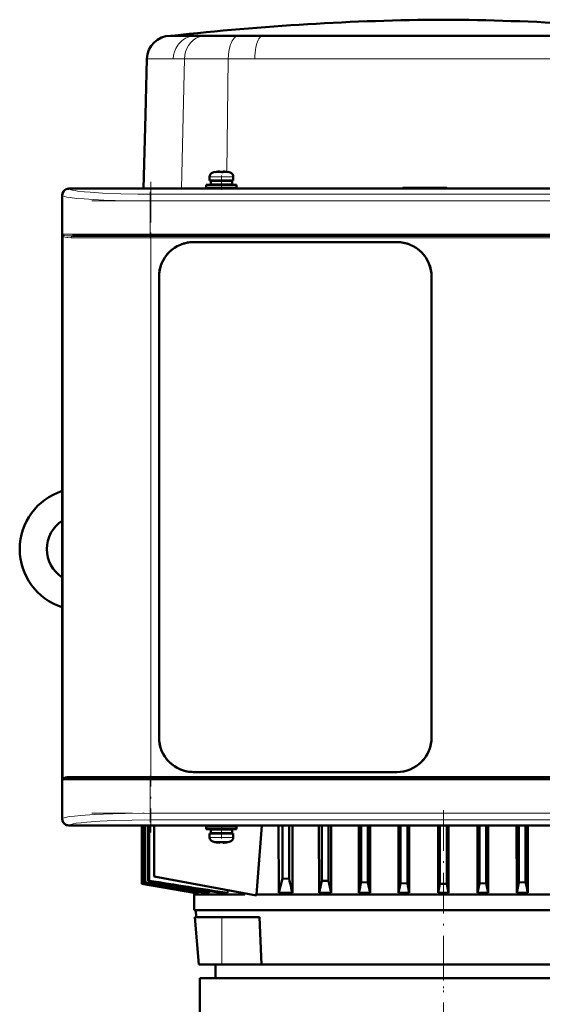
# Model space of a CAD drawing. Extents: x -1358 to 1757, y -1513 to 612.
# Tile 60 of 85: x -148 to 6, y 199 to 490. Entities that reach past the tile are written whole.
import ezdxf

# ---------------------------------------------------------------- set-up
doc = ezdxf.new("R2010")
doc.units = 0
doc.linetypes.add('DASHDOT', pattern=[18.5, 12, -3, 0.5, -3])

msp = doc.modelspace()

# ---------------------------------------------------------------- linework, layer by layer
at = {"color": 7, "lineweight": 50}
for p, q in [((-103.13, 485.16), (-103.68, 485.16)), ((-103.17, 485.16), (-103.22, 485.16)), ((-23.22, 485.16), (-103.17, 485.16)), ((-96.29, 485.16), (-103.13, 485.16)), ((-93.37, 485.16), (-96.29, 485.16)), ((-91.22, 485.16), (-93.37, 485.16)), ((-89.45, 485.16), (-91.22, 485.16)), ((-89.43, 485.16), (-89.45, 485.16)), ((-83.58, 485.16), (-89.43, 485.16)), ((-76.55, 485.16), (-83.58, 485.16)), ((-55.79, 485.16), (-76.55, 485.16)), ((-51.54, 485.16), (-55.79, 485.16)), ((-23.22, 485.16), (-51.54, 485.16)), ((15.11, 485.16), (-23.22, 485.16)), ((-7.46, 485.16), (-23.22, 485.16)), ((30.12, 485.16), (-7.46, 485.16)), ((-111, 465.95), (-110.68, 478.34)), ((-111.11, 461.84), (-111, 465.95)), ((-111.68, 440.08), (-111.11, 461.84)), ((-90.63, 444.96), (-90.64, 444.97)), ((-89.21, 444.96), (-89.21, 445.11)), ((-88.21, 444.96), (-88.21, 445.11)), ((-86.78, 444.97), (-86.79, 444.96)), ((-92.21, 443.56), (-92.21, 442.43)), ((-88.71, 442.43), (-92.21, 442.43)), ((-91.86, 442.33), (-88.71, 442.33)), ((-91.86, 441.23), (-91.86, 442.33)), ((-90.71, 442.33), (-90.71, 442.43)), ((-88.71, 442.43), (-85.21, 442.43)), ((-85.56, 442.33), (-88.71, 442.33)), ((-86.71, 442.43), (-86.71, 442.33)), ((-85.56, 442.33), (-85.56, 441.23)), ((-85.21, 443.56), (-85.21, 442.43)), ((-133.71, 440.08), (-125.86, 440.08)), ((87.27, 440.05), (-133.69, 440.05)), ((-125.86, 440.08), (-125.85, 440.05)), ((-125.86, 440.07), (-121.56, 440.07)), ((-121.56, 440.08), (-23.86, 440.08)), ((-121.56, 440.05), (-121.56, 440.08)), ((-93.21, 441.13), (-88.71, 441.13)), ((-93.21, 441.13), (-93.21, 440.33)), ((-93.21, 440.33), (-88.71, 440.33)), ((-91.86, 441.23), (-88.71, 441.23)), ((-90.71, 441.13), (-90.71, 441.23)), ((-90.71, 440.08), (-90.71, 440.33)), ((-85.56, 441.23), (-88.71, 441.23)), ((-88.71, 441.13), (-84.21, 441.13)), ((-88.71, 440.33), (-84.21, 440.33)), ((-86.71, 441.23), (-86.71, 441.13)), ((-86.71, 440.33), (-86.71, 440.08)), ((-84.21, 441.13), (-84.21, 440.33)), ((-35.21, 440.33), (-35.46, 440.08)), ((-22.21, 440.33), (-35.21, 440.33)), ((-23.86, 440.08), (-23.85, 440.05)), ((-23.86, 440.07), (-19.56, 440.07)), ((-22.21, 440.33), (-21.95, 440.07)), ((-19.56, 440.08), (75.14, 440.08)), ((-19.56, 440.05), (-19.56, 440.08)), ((-135.71, 430.23), (-135.71, 438.08)), ((-135.68, 438.05), (-135.68, 254.1)), ((-135.68, 430.22), (-135.71, 430.23)), ((-135.7, 425.93), (-135.7, 430.23)), ((-135.71, 350.23), (-135.71, 425.93)), ((-135.71, 425.93), (-135.68, 425.93)), ((-132.62, 426.08), (-109.51, 426.08)), ((-109.51, 426.08), (63.09, 426.08)), ((-96.91, 424.28), (-36.91, 424.28)), ((-96.91, 424.28), (-36.91, 424.28)), ((-107.11, 278.08), (-107.11, 414.08)), ((-26.71, 414.08), (-26.71, 278.08)), ((-26.71, 414.08), (-26.71, 278.08)), ((-135.68, 350.22), (-135.71, 350.23)), ((-135.7, 345.93), (-135.7, 350.23)), ((-135.71, 266.23), (-135.71, 345.93)), ((-135.71, 345.93), (-135.68, 345.93)), ((-36.91, 267.88), (-96.91, 267.88)), ((-135.68, 266.22), (-135.71, 266.23)), ((-135.7, 261.93), (-135.7, 266.23)), ((-132.62, 266.08), (-109.51, 266.08)), ((63.09, 266.08), (-109.51, 266.08)), ((-135.71, 254.08), (-135.71, 261.93)), ((-135.71, 261.93), (-135.68, 261.93)), ((-125.86, 252.08), (-133.71, 252.08)), ((87.27, 252.1), (-133.69, 252.1)), ((-125.85, 252.1), (-125.86, 252.08)), ((-121.56, 252.08), (-125.86, 252.08)), ((-121.56, 252.08), (-121.56, 252.1)), ((-23.86, 252.08), (-121.56, 252.08)), ((-112.22, 234.93), (-112.22, 252.08)), ((-112.22, 234.93), (-112.22, 252.08)), ((-112.03, 235.01), (-112.03, 252.08)), ((-111.95, 252.08), (-111.95, 235.04)), ((-111.39, 235.27), (-111.39, 252.08)), ((-111.24, 235.34), (-111.24, 252.08)), ((-110.3, 235.72), (-110.3, 252.08)), ((-110.06, 235.81), (-110.06, 252.08)), ((-108.56, 252.08), (-108.56, 237.08)), ((-88.71, 251.83), (-93.21, 251.83)), ((-93.21, 251.03), (-93.21, 251.83)), ((-88.71, 251.03), (-93.21, 251.03)), ((-88.71, 250.93), (-91.86, 250.93)), ((-91.86, 249.83), (-91.86, 250.93)), ((-90.71, 251.83), (-90.71, 252.08)), ((-90.71, 250.93), (-90.71, 251.03)), ((-88.71, 251.83), (-84.21, 251.83)), ((-88.71, 251.03), (-84.21, 251.03)), ((-85.56, 250.93), (-88.71, 250.93)), ((-86.71, 252.08), (-86.71, 251.83)), ((-86.71, 251.03), (-86.71, 250.93)), ((-85.56, 250.93), (-85.56, 249.83)), ((-84.21, 251.03), (-84.21, 251.83)), ((-71.82, 252.08), (-71.77, 232.2)), ((-70.72, 252.08), (-70.72, 236.44)), ((-68.72, 252.08), (-68.72, 236.32)), ((-67.73, 252.08), (-67.77, 232.2)), ((-59.95, 252.08), (-59.9, 232.2)), ((-59.09, 252.08), (-59.09, 235.81)), ((-57.09, 252.08), (-57.09, 235.72)), ((-56.3, 252.08), (-56.34, 232.2)), ((-48.17, 252.08), (-48.13, 232.2)), ((-47.47, 252.08), (-47.47, 235.34)), ((-45.47, 252.08), (-45.47, 235.27)), ((-44.8, 252.08), (-44.84, 232.2)), ((-36.42, 252.08), (-36.42, 232.2)), ((-35.84, 252.08), (-35.84, 235.04)), ((-33.84, 252.08), (-33.84, 235.01)), ((-33.28, 252.08), (-33.28, 232.2)), ((-24.76, 252.08), (-24.76, 232.2)), ((-24.22, 252.08), (-24.22, 234.93)), ((-23.85, 252.1), (-23.86, 252.08)), ((-19.56, 252.08), (-23.86, 252.08)), ((-22.22, 252.08), (-22.22, 234.93)), ((-21.68, 252.08), (-21.68, 232.2)), ((-19.56, 252.08), (-19.56, 252.1)), ((75.14, 252.08), (-19.56, 252.08)), ((-13.15, 252.08), (-13.15, 232.2)), ((-12.59, 252.08), (-12.59, 235.01)), ((-10.59, 252.08), (-10.59, 235.04)), ((-10.02, 252.08), (-10.02, 232.2)), ((-1.63, 252.08), (-1.59, 232.2)), ((-0.97, 252.08), (-0.97, 235.27)), ((1.03, 252.08), (1.03, 235.34)), ((1.73, 252.08), (1.69, 232.2)), ((-92.21, 249.73), (-88.71, 249.73)), ((-92.21, 248.6), (-92.21, 249.73)), ((-88.71, 249.83), (-91.86, 249.83)), ((-90.71, 249.73), (-90.71, 249.83)), ((-90.64, 247.19), (-90.63, 247.2)), ((-89.21, 247.2), (-89.21, 247.05)), ((-85.56, 249.83), (-88.71, 249.83)), ((-85.21, 249.73), (-88.71, 249.73)), ((-88.21, 247.2), (-88.21, 247.05)), ((-86.79, 247.2), (-86.78, 247.19)), ((-86.71, 249.83), (-86.71, 249.73)), ((-85.21, 248.6), (-85.21, 249.73)), ((-110.06, 235.81), (-110.3, 235.72)), ((-78.32, 231.47), (-108.56, 237.08)), ((-70.72, 236.44), (-68.72, 236.32)), ((-59.09, 235.81), (-57.09, 235.72)), ((-112.22, 234.93), (-112.22, 234.93)), ((-96.68, 232.2), (-112.22, 234.93)), ((-96.7, 232.2), (-112.22, 234.93)), ((-111.95, 235.04), (-112.03, 235.01)), ((-112.03, 235.01), (-96, 232.2)), ((-111.24, 235.34), (-111.39, 235.27)), ((-95.48, 232.54), (-95.5, 232.2)), ((-92.31, 232.76), (-92.34, 232.2)), ((-86.83, 233.05), (-86.88, 232.2)), ((-47.47, 235.34), (-45.47, 235.27)), ((-44.84, 232.2), (-45.47, 235.27)), ((-36.42, 232.2), (-35.84, 235.04)), ((-33.84, 235.01), (-35.84, 235.04)), ((-33.28, 232.2), (-33.84, 235.01)), ((-24.76, 232.2), (-24.22, 234.93)), ((-24.22, 234.93), (-22.22, 234.93)), ((-21.68, 232.2), (-22.22, 234.93)), ((-13.15, 232.2), (-12.59, 235.01)), ((-10.59, 235.04), (-12.59, 235.01)), ((-10.02, 232.2), (-10.59, 235.04)), ((-1.59, 232.2), (-0.97, 235.27)), ((-0.97, 235.27), (1.03, 235.34)), ((-96.7, 232.2), (-96.72, 231.78)), ((-96.72, 231.78), (-81.79, 231.78)), ((-96.72, 231.78), (-96.72, 227.08)), ((-96.7, 232.2), (-96.68, 232.2)), ((-96.67, 232.31), (-96.68, 232.2)), ((-96, 232.2), (-95.5, 232.2)), ((-93.44, 232.2), (-92.34, 232.2)), ((-88.81, 232.2), (-86.88, 232.2)), ((-81.79, 232.12), (-81.79, 231.78)), ((-78.32, 231.78), (31.88, 231.78)), ((-78.32, 231.78), (-78.32, 231.47)), ((-67.77, 232.2), (-71.77, 232.2)), ((-56.34, 232.2), (-59.9, 232.2)), ((-44.84, 232.2), (-48.13, 232.2)), ((-36.42, 232.2), (-33.28, 232.2)), ((-24.76, 232.2), (-21.68, 232.2)), ((-13.15, 232.2), (-10.02, 232.2)), ((1.69, 232.2), (-1.59, 232.2)), ((-96.72, 227.08), (41.28, 227.08)), ((-96.12, 225.08), (-96.29, 227.08)), ((-96.59, 225.08), (-88.59, 225.08)), ((-95.37, 211.08), (-96.59, 225.08)), ((-88.59, 225.08), (-77.46, 225.08)), ((-77.46, 225.08), (-76.92, 211.08)), ((-95.37, 211.08), (-93.69, 211.08)), ((-93.69, 211.08), (-88.59, 211.08)), ((-90.48, 211.08), (-90.48, 207.08)), ((-88.59, 211.08), (-76.92, 211.08)), ((-76.92, 211.08), (-23.22, 211.08)), ((-23.22, 211.08), (30.48, 211.08)), ((-23.21, 207.08), (-95.11, 207.08)), ((-95.11, 207.08), (-95.11, 196.08)), ((-23.21, 207.08), (48.69, 207.08))]:
    msp.add_line(p, q, dxfattribs=at)
at = {"color": 7, "linetype": 'DASHDOT', "lineweight": 18, "ltscale": 0.000111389}
msp.add_line((-23.22, 485.16), (-23.22, 485.16), dxfattribs=at)
at = {"color": 7, "lineweight": 18}
for p, q in [((-110.12, 478.34), (-110.68, 478.34)), ((-102.9, 478.34), (-110.12, 478.34)), ((-99.63, 478.34), (-102.9, 478.34)), ((-100.52, 440.08), (-99.63, 478.34)), ((-94.4, 478.34), (-99.63, 478.34)), ((-94.34, 478.34), (-94.4, 478.34)), ((-91.99, 478.34), (-94.34, 478.34)), ((-86.72, 478.34), (-91.99, 478.34)), ((-86.72, 478.34), (-87.11, 445.02)), ((-78.85, 478.34), (-86.72, 478.34)), ((-23.22, 478.34), (-78.85, 478.34)), ((-6.97, 478.34), (-23.22, 478.34)), ((32.42, 478.34), (-6.97, 478.34)), ((-91.28, 444.8), (-88.73, 444.8)), ((-88.73, 444.8), (-88.71, 444.8)), ((-88.71, 444.8), (-86.14, 444.8)), ((-92.21, 443.56), (-88.74, 443.56)), ((-88.74, 443.56), (-88.71, 443.56)), ((-88.71, 443.56), (-85.21, 443.56)), ((-133.69, 440.05), (-133.62, 439.98)), ((-135.62, 437.99), (-135.68, 438.05)), ((-135.62, 426.58), (-135.62, 437.99)), ((-109.68, 438.42), (63.26, 438.42)), ((-109.68, 438.42), (-109.68, 436.43)), ((-109.68, 436.43), (-109.68, 426.58)), ((63.26, 436.43), (-109.68, 436.43)), ((-109.68, 426.58), (-135.62, 426.58)), ((-135.44, 426.1), (-135.44, 266.06)), ((-133.08, 425.58), (-109.51, 425.58)), ((-109.68, 426.58), (63.26, 426.58)), ((-109.68, 426.08), (-109.68, 426.58)), ((-109.51, 425.58), (-109.51, 426.08)), ((63.09, 425.58), (-109.51, 425.58)), ((-109.51, 425.58), (-109.51, 266.58)), ((-135.62, 265.58), (-127.39, 265.58)), ((-135.62, 254.16), (-135.62, 265.58)), ((-109.51, 266.58), (-133.08, 266.58)), ((-127.39, 265.58), (-109.68, 265.58)), ((-109.68, 265.58), (-109.68, 266.08)), ((63.26, 265.58), (-109.68, 265.58)), ((-109.68, 265.58), (-109.68, 255.72)), ((-109.51, 266.58), (63.09, 266.58)), ((-109.51, 266.58), (-109.51, 266.08)), ((-109.68, 255.72), (63.26, 255.72)), ((-109.68, 253.73), (-109.68, 255.72)), ((-135.68, 254.1), (-135.62, 254.16)), ((63.26, 253.73), (-109.68, 253.73)), ((-133.62, 252.17), (-133.69, 252.1)), ((-88.71, 248.6), (-92.21, 248.6)), ((-88.71, 247.35), (-91.28, 247.35)), ((-88.68, 248.6), (-88.71, 248.6)), ((-88.69, 247.35), (-88.71, 247.35)), ((-86.14, 247.35), (-88.69, 247.35)), ((-88.68, 248.6), (-85.21, 248.6)), ((-88.59, 211.08), (-88.59, 225.08))]:
    msp.add_line(p, q, dxfattribs=at)
at = {"color": 7, "linetype": 'DASHDOT', "lineweight": 18, "ltscale": 0.000782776}
msp.add_line((-89.71, 445.1), (-89.71, 445.14), dxfattribs=at)
at = {"color": 7, "linetype": 'DASHDOT', "lineweight": 18, "ltscale": 0.000926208}
msp.add_line((-87.71, 445.1), (-87.71, 445.14), dxfattribs=at)
at = {"color": 7, "linetype": 'DASHDOT', "lineweight": 18}
for p, q in [((-109.51, 442.1), (-109.51, 250.05)), ((-126.97, 436.43), (80.56, 436.43)), ((80.56, 426.58), (-126.98, 426.58)), ((-126.77, 425.58), (80.35, 425.58)), ((-126.97, 265.58), (80.56, 265.58)), ((80.35, 266.58), (-126.77, 266.58)), ((-126.97, 255.72), (80.56, 255.72)), ((-23.22, 256.58), (-23.22, 202.58)), ((-23.21, 218.4), (-23.21, 82.47))]:
    msp.add_line(p, q, dxfattribs=at)
at = {"color": 7, "linetype": 'DASHDOT', "lineweight": 18, "ltscale": 0.104372}
msp.add_line((-88.71, 443.9), (-88.71, 439.73), dxfattribs=at)
at = {"color": 7, "linetype": 'DASHDOT', "lineweight": 18, "ltscale": 0.342406}
msp.add_line((-109.68, 439.13), (-109.68, 425.43), dxfattribs=at)
at = {"color": 7, "linetype": 'DASHDOT', "lineweight": 18, "ltscale": 0.342391}
msp.add_line((-109.68, 266.72), (-109.68, 253.02), dxfattribs=at)
at = {"color": 7, "linetype": 'DASHDOT', "lineweight": 18, "ltscale": 0.104369}
msp.add_line((-88.71, 248.25), (-88.71, 252.42), dxfattribs=at)
at = {"color": 7, "linetype": 'DASHDOT', "lineweight": 18, "ltscale": 0.000941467}
msp.add_line((-89.71, 247.05), (-89.71, 247.01), dxfattribs=at)
at = {"color": 7, "linetype": 'DASHDOT', "lineweight": 18, "ltscale": 0.000794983}
msp.add_line((-87.71, 247.05), (-87.71, 247.02), dxfattribs=at)
at = {"color": 7, "lineweight": 18}
for points in [[(-96.29, 485.16), (-97.06, 485.11), (-97.82, 484.97), (-98.55, 484.74), (-99.26, 484.42), (-99.85, 484.06), (-100.41, 483.64), (-100.92, 483.16), (-101.27, 482.76), (-101.59, 482.35), (-101.88, 481.9), (-102.14, 481.43), (-102.54, 480.45), (-102.8, 479.41), (-102.9, 478.34)], [(-93.37, 485.16), (-94.1, 485.11), (-94.81, 484.97), (-95.51, 484.74), (-96.17, 484.42), (-96.6, 484.16), (-97, 483.86), (-97.39, 483.52), (-97.75, 483.15), (-98.39, 482.34), (-98.9, 481.44), (-99.28, 480.45), (-99.53, 479.41), (-99.63, 478.34)], [(-83.58, 485.16), (-83.83, 485.14), (-84.07, 485.07), (-84.31, 484.97), (-84.54, 484.82), (-84.98, 484.43), (-85.26, 484.07), (-85.52, 483.66), (-85.77, 483.17), (-85.99, 482.63), (-86.33, 481.51), (-86.54, 480.49), (-86.66, 479.42), (-86.72, 478.34)], [(-76.55, 485.16), (-76.87, 485.09), (-77.18, 484.89), (-77.47, 484.58), (-77.69, 484.24), (-77.9, 483.84), (-78.25, 482.9), (-78.51, 481.83), (-78.65, 481.02), (-78.76, 480.17), (-78.83, 479.26), (-78.85, 478.34)], [(-109.68, 438.42), (-113.34, 438.44), (-118.34, 438.54), (-123.8, 438.75), (-127.44, 438.97), (-129.08, 439.11), (-131.13, 439.35), (-131.85, 439.46), (-132.67, 439.62), (-133.09, 439.73), (-133.48, 439.89), (-133.62, 439.98)], [(-109.68, 436.43), (-116.71, 436.49), (-120.1, 436.57), (-123.36, 436.68), (-126.4, 436.82), (-129.17, 437), (-131.44, 437.19), (-133.3, 437.41), (-134.28, 437.56), (-135.01, 437.73), (-135.49, 437.9), (-135.62, 437.99)], [(-132.62, 426.08), (-133.63, 426.09), (-134.43, 426.13), (-135.04, 426.21), (-135.26, 426.27), (-135.38, 426.34)], [(-134.83, 425.7), (-135.14, 425.8), (-135.26, 425.87)], [(-133.08, 425.58), (-133.98, 425.6), (-134.36, 425.63), (-134.83, 425.7)], [(-135.26, 266.28), (-134.98, 266.41), (-134.83, 266.45)], [(-134.83, 266.45), (-134.36, 266.53), (-133.98, 266.56), (-133.08, 266.58)], [(-135.62, 254.16), (-135.43, 254.28), (-135.14, 254.39), (-134.72, 254.5), (-133.58, 254.71), (-132.05, 254.9), (-130.2, 255.08), (-126.2, 255.34), (-120.71, 255.57), (-117.13, 255.65), (-109.68, 255.72)], [(-109.68, 253.73), (-115.02, 253.69), (-120.2, 253.56), (-124.55, 253.37), (-128.43, 253.1), (-130.09, 252.93), (-131.51, 252.75), (-132.41, 252.59), (-133.09, 252.42), (-133.5, 252.25), (-133.62, 252.17)]]:
    msp.add_lwpolyline(points, dxfattribs=at)
at = {"color": 7, "lineweight": 50}
for points in [[(-89.21, 445.11), (-89.21, 445.11), (-89.21, 445.11), (-89.22, 445.12), (-89.24, 445.12), (-89.29, 445.13), (-89.43, 445.13), (-89.71, 445.11)], [(-89.21, 445.11), (-89.21, 445.11), (-89.21, 445.11), (-89.22, 445.12), (-89.26, 445.13)], [(-88.21, 445.11), (-88.21, 445.11), (-88.21, 445.11), (-88.2, 445.12), (-88.18, 445.12), (-88.12, 445.13), (-87.71, 445.11)], [(-135.38, 265.82), (-135.2, 265.91), (-135.05, 265.95), (-134.67, 266.02), (-133.79, 266.06), (-132.62, 266.08)], [(-89.21, 247.05), (-89.21, 247.04), (-89.21, 247.04), (-89.22, 247.04), (-89.24, 247.03), (-89.3, 247.02), (-89.71, 247.05)], [(-88.21, 247.05), (-88.21, 247.04), (-88.2, 247.04), (-88.19, 247.03), (-88.16, 247.03)], [(-88.21, 247.05), (-88.21, 247.04), (-88.2, 247.04), (-88.2, 247.04), (-88.18, 247.03), (-88.13, 247.03), (-87.98, 247.03), (-87.71, 247.05)], [(-70.72, 236.44), (-71.26, 234.15), (-71.77, 232.2)]]:
    msp.add_lwpolyline(points, dxfattribs=at)
for centre, radius, start, end in [((-18.42, -265.49), 755.42, 90.36381, 96.44138), ((-28.01, -265.49), 755.42, 83.55862, 89.63619), ((-103.68, 478.16), 7, 89.9987, 178.5013), ((-90.91, 443.56), 1.3, 106.6015, 180), ((-88.71, 436.18), 9, 102.3778, 106.6015), ((-88.71, 436.18), 8.99, 96.3897, 102.3492), ((-88.71, 436.18), 8.99, 96.3893, 102.3497), ((-89.27, 441.33), 3.8, 92.2845, 96.5812), ((-88.71, 435.07), 9.9, 89.9998, 92.8943), ((-88.71, 435.07), 9.9, 89.9998, 92.8943), ((-88.71, 435.06), 9.9, 87.106, 89.9999), ((-88.71, 435.06), 9.9, 87.106, 89.9999), ((-88.17, 441.09), 4.04, 83.5188, 86.8258), ((-88.71, 436.18), 8.99, 77.6503, 83.6107), ((-88.71, 436.18), 8.99, 77.6503, 83.6107), ((-88.71, 436.18), 9, 73.3984, 77.6222), ((-86.51, 443.56), 1.3, 0, 73.3984), ((-96.91, 414.08), 10.2, 89.9994, 180.0006), ((-96.91, 414.08), 10.2, 89.9964, 110.6188), ((-36.91, 414.08), 10.2, 359.9994, 90.0006), ((-36.91, 414.07), 10.2, 68.5862, 90.0017), ((-96.9, 414.07), 10.21, 127.3888, 142.5021), ((-36.92, 414.07), 10.21, 37.3869, 52.5006), ((-36.59, 414.39), 9.75, 45.271, 47.7995), ((-36.6, 414.39), 9.76, 42.0196, 44.7187), ((-96.9, 414.07), 10.21, 158.5914, 179.9845), ((-96.91, 414.08), 10.2, 158.5851, 180.0015), ((-36.91, 414.08), 10.2, 359.9966, 20.6205), ((-130.22, 333.68), 18, 107.7635, 252.2361), ((-130.22, 333.68), 10, 123.3103, 236.6897), ((-96.91, 278.08), 10.2, 179.9994, 270.0006), ((-96.91, 278.08), 10.2, 179.9966, 200.6207), ((-36.91, 278.08), 10.2, 269.9994, 0.0006), ((-36.91, 278.08), 10.2, 338.5852, 0.0015), ((-96.9, 278.08), 10.21, 217.3871, 232.5019), ((-36.92, 278.08), 10.21, 307.3871, 322.5019), ((-96.91, 278.08), 10.2, 248.5852, 270.0015), ((-36.91, 278.08), 10.2, 269.9966, 290.6207), ((20175.57, -1251.97), 20308.16, 175.752707, 175.810135), ((-90.91, 248.6), 1.3, 180, 253.3985), ((-88.71, 255.98), 9, 253.3985, 257.6222), ((-88.71, 255.98), 8.99, 257.6503, 263.6107), ((-88.71, 255.98), 8.99, 257.6503, 263.6107), ((-89.25, 251.06), 4.04, 263.5178, 266.839), ((-88.71, 257.09), 9.9, 267.106, 269.9999), ((-88.71, 257.09), 9.9, 267.106, 269.9999), ((-88.71, 257.09), 9.9, 269.9998, 272.8943), ((-88.71, 257.09), 9.9, 269.9998, 272.8943), ((-88.13, 250.6), 3.58, 272.1824, 275.7456), ((-88.71, 255.98), 8.99, 276.3897, 282.3492), ((-88.71, 255.98), 8.99, 276.3893, 282.3497), ((-88.71, 255.98), 9, 282.3778, 286.6016), ((-86.51, 248.6), 1.3, 286.6016, 360), ((470.82, 3716.18), 3528.65, 260.521, 260.87465), ((243.83, 2429.49), 2222.04, 260.83579, 261.44077), ((130.95, 279.9), 204.36, 192.3107, 193.4976), ((-302.62, 288.45), 249.15, 346.9513, 347.8027), ((388.82, 328.94), 455.55, 191.8083, 192.2609), ((2084.66, 12875.77), 12830.16, 260.142026, 260.216585), ((1387.36, 8918.95), 8812.07, 260.207555, 260.32597), ((611.87, 4523.78), 4348.98, 260.42893, 260.68124), ((-621.88, 354.28), 586.6, 347.98815, 348.30174), ((575.45, 354.28), 586.6, 191.6982, 192.0118)]:
    msp.add_arc(centre, radius, start, end, dxfattribs=at)
at = {"color": 7, "lineweight": 18}
for centre, radius, start, end in [((-134.73, 427.23), 1.1, 216.3282, 234.0516), ((-121.21, 431.54), 15.24, 198.9989, 200.9203), ((-134.95, 426.09), 0.492, 149.8643, 179.2151), ((-134.96, 426.3), 0.523, 202.7294, 234.4166), ((-132.55, 425.58), 0.528, 138.5071, 180.4704), ((-132.62, 425.64), 0.433, 90.6331, 138.6703), ((-121.21, 260.62), 15.24, 159.0795, 161.0013), ((-134.73, 264.92), 1.11, 125.9527, 143.6664), ((-135, 265.89), 0.472, 123.3932, 158.8378), ((-134.95, 266.06), 0.492, 180.7849, 210.1357), ((-132.55, 266.57), 0.528, 179.529, 221.481), ((-132.62, 266.51), 0.433, 221.3324, 269.3679)]:
    msp.add_arc(centre, radius, start, end, dxfattribs=at)
at = {"color": 7, "lineweight": 50}
for centre, major_axis, ratio, start_param, end_param in [((-133.71, 438.08), (-1.41, -1.41), 0.999973, 3.927005, 5.497773), ((-133.68, 438.04), (1.42, -1.42), 0.995146, 2.358627, 3.924558), ((-133.71, 254.08), (1.41, -1.41), 0.999973, 3.927005, 5.497773), ((-133.68, 254.11), (1.42, 1.42), 0.995146, 2.358627, 3.924558)]:
    msp.add_ellipse(centre, major_axis=major_axis, ratio=ratio, start_param=start_param, end_param=end_param, dxfattribs=at)
at = {"color": 7, "lineweight": 18}
for centre, major_axis, start_param, end_param in [((-133.62, 437.99), (-1.41, -1.41), 3.929424, 5.495354), ((-133.62, 254.16), (-1.41, 1.41), 0.787831, 2.353761)]:
    msp.add_ellipse(centre, major_axis=major_axis, ratio=0.995146, start_param=start_param, end_param=end_param, dxfattribs=at)

doc.saveas('drawing.dxf')
